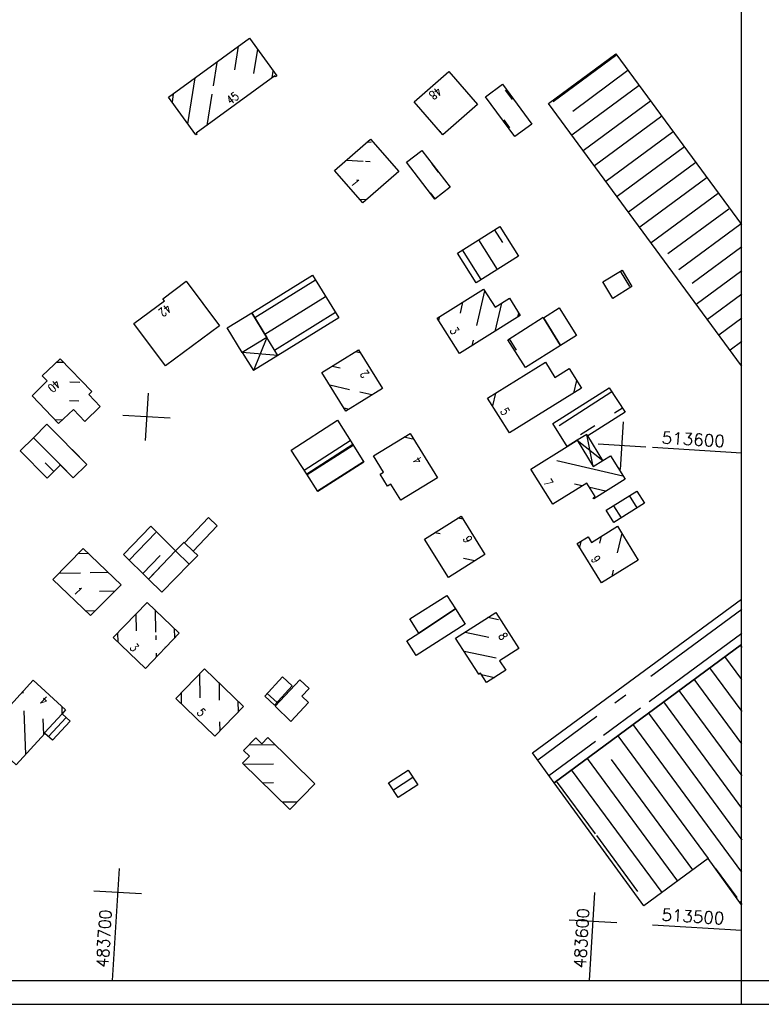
# Model space of a CAD drawing. Extents: x 4513427 to 4514562, y 5484516 to 5485110.
# Tile 12 of 15: x 4514225 to 4514381, y 5484516 to 5484723. Entities that reach past the tile are written whole.
import ezdxf

# ---------------------------------------------------------------- set-up
doc = ezdxf.new("R2010")
doc.units = 0
doc.header["$LTSCALE"] = 10
doc.header["$MEASUREMENT"] = 0
doc.linetypes.add('LT00', pattern=[0])
doc.layers.get('0').update_dxf_attribs({"linetype": 'LT00'})
for name, color, linetype in [('DFK_BEB_SCHR', 254, 'LT00'), ('DFK_BEBAUUNG', 250, 'LT00'), ('DFK_HAUS_NR', 250, 'Continuous'), ('RAHMEN', 250, 'Continuous'), ('V_RASTER', 250, 'LT00')]:
    doc.layers.add(name, color=color, linetype=linetype)
doc.styles.add('ROMANS', font='romans.shx')
doc.styles.get("Standard").update_dxf_attribs({"font": 'romans.shx', "width": 0.8})

# ---------------------------------------------------------------- blocks, each defined once
blk = doc.blocks.new('SYMB0001')
at = {"color": 0, "linetype": 'ByBlock'}
for p, q in [((-0.015712, 0), (0.010166, 0.012015)), ((0, -0.021257), (-0.015712, 0)), ((0.010166, 0.012015), (0, -0.021257))]:
    blk.add_line(p, q, dxfattribs=at)

msp = doc.modelspace()

# ---------------------------------------------------------------- linework, layer by layer
at = {"layer": 'DFK_BEB_SCHR'}
for p, q in [((4514270.33, 5484712.28), (4514271.11, 5484717.24)), ((4514275.06, 5484716.57), (4514274.26, 5484711.48)), ((4514350.47, 5484715.37), (4514337.11, 5484705.51)), ((4514266.52, 5484713.78), (4514265.75, 5484708.88)), ((4514278.17, 5484710.6), (4514278.39, 5484712)), ((4514341.24, 5484703.59), (4514352.84, 5484712.15)), ((4514260.45, 5484700.9), (4514261.97, 5484710.57)), ((4514355.21, 5484708.93), (4514341.09, 5484698.51)), ((4514257.39, 5484707.24), (4514257.12, 5484705.49)), ((4514265.47, 5484707.12), (4514264.45, 5484700.59)), ((4514328.58, 5484706.03), (4514327.13, 5484708.01)), ((4514343.46, 5484695.29), (4514357.59, 5484705.71)), ((4514326.75, 5484701.75), (4514328, 5484700.04)), ((4514359.96, 5484702.49), (4514345.83, 5484692.07)), ((4514313.35, 5484699.32), (4514313.58, 5484699.3)), ((4514348.2, 5484688.85), (4514362.33, 5484699.27)), ((4514298.95, 5484696.97), (4514298.01, 5484697.04)), ((4514364.71, 5484696.05), (4514350.58, 5484685.63)), ((4514293.75, 5484693.31), (4514297.26, 5484693.08)), ((4514297.73, 5484693.05), (4514298.71, 5484692.98)), ((4514313.06, 5484690.74), (4514311.7, 5484692.52)), ((4514352.95, 5484682.4), (4514367.08, 5484692.83)), ((4514369.45, 5484689.61), (4514355.32, 5484679.18)), ((4514311.33, 5484686.41), (4514312.33, 5484685.09)), ((4514357.69, 5484675.96), (4514371.76, 5484686.34)), ((4514296.5, 5484685.11), (4514297.96, 5484685.01)), ((4514374, 5484683.02), (4514361.23, 5484673.6)), ((4514363.52, 5484670.32), (4514376.57, 5484679.95)), ((4514326.54, 5484676.02), (4514324.85, 5484678.7)), ((4514321.47, 5484676.57), (4514325.39, 5484670.35)), ((4514322, 5484668.21), (4514318.08, 5484674.43)), ((4514376.75, 5484675.11), (4514366.3, 5484667.4)), ((4514353.23, 5484666.76), (4514351.3, 5484669.97)), ((4514367.17, 5484663.07), (4514376.75, 5484670.14)), ((4514287.25, 5484668.08), (4514274.49, 5484660.17)), ((4514321.09, 5484658.58), (4514322.77, 5484665.84)), ((4514276.58, 5484656.76), (4514289.36, 5484664.68)), ((4514318.11, 5484663.44), (4514317.58, 5484661.16)), ((4514349.95, 5484664.46), (4514349.97, 5484664.42)), ((4514376.75, 5484665.17), (4514369.54, 5484659.85)), ((4514326.27, 5484663.25), (4514324.91, 5484657.34)), ((4514291.47, 5484661.28), (4514278.66, 5484653.35)), ((4514313.12, 5484659.62), (4514313.31, 5484660.43)), ((4514329.72, 5484660.38), (4514329.9, 5484661.18)), ((4514371.91, 5484656.63), (4514376.75, 5484660.2)), ((4514320.11, 5484654.31), (4514320.38, 5484655.5)), ((4514329.46, 5484653.41), (4514327.95, 5484655.8)), ((4514376.75, 5484655.23), (4514374.28, 5484653.41)), ((4514296.55, 5484652.8), (4514295.62, 5484653.02)), ((4514234.44, 5484650.77), (4514232.81, 5484650.81)), ((4514290.76, 5484650.05), (4514292.41, 5484649.66)), ((4514376.65, 5484650.18), (4514376.75, 5484650.25)), ((4514342.06, 5484647.03), (4514341.44, 5484644.39)), ((4514235.66, 5484646.74), (4514237.78, 5484646.69)), ((4514294.38, 5484645.09), (4514290.22, 5484646.07)), ((4514237.54, 5484642.69), (4514235.63, 5484642.74)), ((4514299.08, 5484643.99), (4514296.55, 5484644.58)), ((4514325, 5484644.35), (4514324.38, 5484641.72)), ((4514349.46, 5484644.61), (4514338.43, 5484637.53)), ((4514293.2, 5484641.26), (4514294.27, 5484641.01)), ((4514350.03, 5484640.22), (4514351.66, 5484641.27)), ((4514232.53, 5484638.81), (4514234.15, 5484638.77)), ((4514292.38, 5484637.8), (4514292.37, 5484637.79)), ((4514342.9, 5484635.65), (4514345.85, 5484637.54)), ((4514307.61, 5484634.7), (4514305.83, 5484635.13)), ((4514230.65, 5484632.4), (4514236.4, 5484626.59)), ((4514239.24, 5484629.41), (4514236.16, 5484632.51)), ((4514284.86, 5484628.18), (4514294.52, 5484634.42)), ((4514295.16, 5484633.4), (4514285.5, 5484627.19)), ((4514230.48, 5484629.74), (4514232.32, 5484627.89)), ((4514287.67, 5484623.82), (4514297.29, 5484630.02)), ((4514337.94, 5484630.21), (4514351.75, 5484627.03)), ((4514343.22, 5484624.89), (4514341.64, 5484625.25)), ((4514348.15, 5484623.75), (4514344.8, 5484624.53)), ((4514354.77, 5484620.31), (4514353.17, 5484622.85)), ((4514349.78, 5484620.73), (4514351.38, 5484618.18)), ((4514318.24, 5484617.88), (4514317.11, 5484618.14)), ((4514253.72, 5484615.1), (4514248.14, 5484609.27)), ((4514312.31, 5484615.12), (4514313.43, 5484614.87)), ((4514346.94, 5484612.86), (4514347.29, 5484614.35)), ((4514351.53, 5484614.94), (4514350.58, 5484610.83)), ((4514342.92, 5484613.23), (4514342.64, 5484612.03)), ((4514239.56, 5484610.69), (4514237.43, 5484610.65)), ((4514251, 5484606.47), (4514254.66, 5484610.29)), ((4514320.67, 5484609.13), (4514318.3, 5484609.66)), ((4514254.5, 5484607.7), (4514252.21, 5484605.29)), ((4514354.22, 5484608.86), (4514354.25, 5484608.97)), ((4514233.37, 5484606.56), (4514237.94, 5484606.66)), ((4514239.91, 5484606.7), (4514243.63, 5484606.78)), ((4514349.74, 5484607.22), (4514349.42, 5484605.87)), ((4514245.11, 5484602.81), (4514241.87, 5484602.74)), ((4514238.95, 5484598.68), (4514241.07, 5484598.72)), ((4514249.67, 5484594.46), (4514249.57, 5484598.04)), ((4514253.55, 5484598.84), (4514253.67, 5484594.17)), ((4514317.62, 5484597.48), (4514317.55, 5484597.43)), ((4514325.69, 5484596.77), (4514323.44, 5484597.25)), ((4514376.75, 5484598.93), (4514357.65, 5484584.84)), ((4514245.68, 5484593.97), (4514245.73, 5484592.12)), ((4514253.69, 5484593.5), (4514253.72, 5484592.55)), ((4514257.71, 5484593.05), (4514257.66, 5484594.91)), ((4514318.64, 5484594.2), (4514323.62, 5484593.12)), ((4514357.3, 5484579.62), (4514376.75, 5484593.96)), ((4514376.43, 5484591.41), (4514376.75, 5484590.98)), ((4514253.79, 5484589.74), (4514253.81, 5484588.95)), ((4514325.15, 5484588.7), (4514318.44, 5484590.15)), ((4514376.75, 5484584.23), (4514373.21, 5484589.04)), ((4514263.03, 5484580.37), (4514262.96, 5484585.48)), ((4514321.5, 5484585.39), (4514321.58, 5484585.38)), ((4514322.1, 5484585.26), (4514324.81, 5484584.68)), ((4514369.99, 5484586.66), (4514376.75, 5484577.49)), ((4514266.99, 5484583.58), (4514267.04, 5484579.92)), ((4514376.75, 5484570.75), (4514366.77, 5484584.29)), ((4514225.82, 5484581.71), (4514225.83, 5484581.38)), ((4514259.02, 5484581.4), (4514259.05, 5484579.19)), ((4514277.1, 5484581.28), (4514279.17, 5484579.38)), ((4514352.38, 5484580.96), (4514350.1, 5484579.27)), ((4514363.55, 5484581.91), (4514376.75, 5484564)), ((4514271.07, 5484577.45), (4514271.04, 5484579.65)), ((4514376.75, 5484557.26), (4514360.34, 5484579.54)), ((4514225.99, 5484577.63), (4514226.38, 5484568.48)), ((4514233.96, 5484578.59), (4514234.02, 5484577.04)), ((4514347.72, 5484572.55), (4514355.48, 5484578.27)), ((4514357.12, 5484577.16), (4514376.75, 5484550.51)), ((4514230.2, 5484572.66), (4514230.06, 5484575.99)), ((4514231.19, 5484572.26), (4514234.89, 5484576.28)), ((4514267.1, 5484575.32), (4514267.13, 5484573.39)), ((4514346.32, 5484576.49), (4514333.89, 5484567.31)), ((4514376.75, 5484543.77), (4514353.9, 5484574.79)), ((4514278.65, 5484570.52), (4514273.23, 5484570.47)), ((4514336.24, 5484564.08), (4514346, 5484571.28)), ((4514350.68, 5484572.41), (4514369.65, 5484546.66)), ((4514272.17, 5484566.46), (4514278.41, 5484566.52)), ((4514344.24, 5484567.67), (4514363.21, 5484541.92)), ((4514366.43, 5484544.29), (4514349.38, 5484567.44)), ((4514359.99, 5484539.55), (4514341.02, 5484565.29)), ((4514278.41, 5484562.52), (4514276.21, 5484562.5)), ((4514307.69, 5484563.65), (4514303.59, 5484561.03)), ((4514337.8, 5484562.92), (4514345.97, 5484551.83)), ((4514280.26, 5484558.53), (4514283.39, 5484558.56)), ((4514346.2, 5484551.51), (4514354.87, 5484539.74)), ((4514371.13, 5484544.65), (4514375.68, 5484538.48)), ((4514376.32, 5484537.6), (4514376.75, 5484537.02))]:
    msp.add_line(p, q, dxfattribs=at)
at = {"layer": 'DFK_BEBAUUNG'}
for p, q in [((4514277.02, 5484656.03), (4514274.23, 5484649.11)), ((4514279.33, 5484652.27), (4514271.88, 5484652.9)), ((4514271.88, 5484652.9), (4514274.23, 5484649.11)), ((4514279.33, 5484652.27), (4514274.23, 5484649.11)), ((4514342.15, 5484634.47), (4514347.58, 5484630.23)), ((4514345.56, 5484628.98), (4514344.22, 5484635.71)), ((4514347.58, 5484630.23), (4514344.43, 5484635.37))]:
    msp.add_line(p, q, dxfattribs=at)
for points in [[(4514262.37, 5484698.76), (4514262.13, 5484698.59), (4514256.38, 5484706.5), (4514273.37, 5484718.88), (4514279.13, 5484710.99), (4514278.83, 5484710.78), (4514278.68, 5484710.97), (4514262.22, 5484698.96), (4514262.37, 5484698.76)], [(4514376.7, 5484650.12), (4514336.19, 5484705.18), (4514350.31, 5484715.59), (4514376.7, 5484679.78)], [(4514313.97, 5484698.62), (4514307.93, 5484705.53), (4514315.24, 5484711.88), (4514321.24, 5484704.95), (4514313.97, 5484698.62)], [(4514329.08, 5484698.23), (4514322.96, 5484706.6), (4514326.5, 5484709.21), (4514332.64, 5484700.81), (4514329.08, 5484698.23)], [(4514297.18, 5484684.33), (4514291.24, 5484691.12), (4514298.8, 5484697.72), (4514304.74, 5484690.9), (4514297.18, 5484684.33)], [(4514312.31, 5484685.07), (4514306.37, 5484692.88), (4514309.55, 5484695.33), (4514315.49, 5484687.59), (4514312.31, 5484685.07)], [(4514320.94, 5484667.54), (4514317.02, 5484673.76), (4514325.91, 5484679.36), (4514329.83, 5484673.15), (4514320.94, 5484667.54)], [(4514351.62, 5484670.16), (4514353.68, 5484666.74), (4514349.65, 5484664.22), (4514347.55, 5484667.71), (4514351.62, 5484670.16)], [(4514249.12, 5484659.01), (4514255.51, 5484663.77), (4514255.2, 5484664.17), (4514260.11, 5484667.85), (4514267.1, 5484658.52), (4514255.76, 5484650.11), (4514249.12, 5484659.01)], [(4514292.13, 5484660.2), (4514279.33, 5484652.27), (4514277.02, 5484656.03), (4514273.85, 5484661.21), (4514286.59, 5484669.16), (4514292.13, 5484660.2)], [(4514324.93, 5484662.4), (4514327.95, 5484664.29), (4514330.21, 5484660.69), (4514317.5, 5484652.67), (4514312.81, 5484660.11), (4514322.53, 5484666.22), (4514324.93, 5484662.4)], [(4514338.71, 5484654.35), (4514335.09, 5484660.21), (4514338.43, 5484662.25), (4514342.07, 5484656.44), (4514338.71, 5484654.35)], [(4514273.85, 5484661.21), (4514277.02, 5484656.03), (4514271.88, 5484652.9), (4514268.69, 5484658.06), (4514273.85, 5484661.21)], [(4514331.33, 5484649.74), (4514327.62, 5484655.59), (4514335.02, 5484660.33), (4514335.09, 5484660.21), (4514338.71, 5484654.35), (4514331.33, 5484649.74)], [(4514293.61, 5484640.6), (4514288.58, 5484648.71), (4514296.29, 5484653.43), (4514301.28, 5484645.36), (4514293.61, 5484640.6)], [(4514233.32, 5484637.98), (4514227.76, 5484643.83), (4514230.9, 5484646.93), (4514229.87, 5484647.99), (4514233.63, 5484651.6), (4514240.29, 5484644.7), (4514239.64, 5484644.07), (4514242.07, 5484641.55), (4514238.85, 5484638.44), (4514236.42, 5484640.96), (4514233.32, 5484637.98)], [(4514343.08, 5484645.41), (4514327.96, 5484636.02), (4514323.36, 5484643.33), (4514335.5, 5484650.9), (4514337.52, 5484647.66), (4514340.5, 5484649.52), (4514343.08, 5484645.41)], [(4514342.15, 5484634.47), (4514340.1, 5484633.16), (4514337.08, 5484637.98), (4514348.87, 5484645.5), (4514352.27, 5484640.35), (4514344.43, 5484635.37), (4514344.22, 5484635.71), (4514342.15, 5484634.47)], [(4514282.14, 5484632.41), (4514291.83, 5484638.67), (4514295.07, 5484633.55), (4514285.41, 5484627.33), (4514282.14, 5484632.41)], [(4514236.39, 5484626.58), (4514233.72, 5484629.28), (4514228.05, 5484635.01), (4514230.87, 5484637.84), (4514239.24, 5484629.41), (4514236.39, 5484626.58)], [(4514228.05, 5484635.01), (4514233.72, 5484629.28), (4514230.92, 5484626.49), (4514225.26, 5484632.22), (4514228.05, 5484635.01)], [(4514305.16, 5484621.86), (4514303.06, 5484625.28), (4514302.33, 5484624.84), (4514300.8, 5484627.34), (4514301.5, 5484627.77), (4514299.4, 5484631.19), (4514307.11, 5484635.92), (4514312.88, 5484626.61), (4514305.16, 5484621.86)], [(4514337.07, 5484621.08), (4514332.47, 5484628.42), (4514340.1, 5484633.16), (4514342.15, 5484634.47), (4514345.56, 5484628.98), (4514347.58, 5484630.23), (4514349.16, 5484631.21), (4514352.22, 5484626.28), (4514345.64, 5484622.2), (4514345.53, 5484622.4), (4514345.97, 5484622.65), (4514344.2, 5484625.49), (4514337.07, 5484621.08)], [(4514285.41, 5484627.33), (4514295.07, 5484633.55), (4514297.38, 5484629.88), (4514287.76, 5484623.68), (4514285.41, 5484627.33)], [(4514354.68, 5484623.8), (4514356.28, 5484621.26), (4514349.87, 5484617.23), (4514348.27, 5484619.78), (4514354.68, 5484623.8)], [(4514261.57, 5484611.21), (4514259.76, 5484612.97), (4514264.77, 5484618.27), (4514266.61, 5484616.49), (4514261.57, 5484611.21)], [(4514315.19, 5484605.67), (4514310.1, 5484613.73), (4514317.81, 5484618.57), (4514322.82, 5484610.48), (4514315.19, 5484605.67)], [(4514246.93, 5484610.46), (4514252.65, 5484616.42), (4514257.86, 5484611.25), (4514252.21, 5484605.29), (4514246.93, 5484610.46)], [(4514354.96, 5484609.32), (4514347.3, 5484604.54), (4514342.18, 5484612.77), (4514344.47, 5484614.19), (4514345.18, 5484613.04), (4514350.62, 5484616.43), (4514351.88, 5484614.36), (4514354.96, 5484609.32)], [(4514240.01, 5484597.66), (4514232.08, 5484605.25), (4514238.49, 5484611.72), (4514246.41, 5484604.12), (4514240.01, 5484597.66)], [(4514260.75, 5484608.47), (4514257.86, 5484611.25), (4514259.64, 5484613.09), (4514259.76, 5484612.97), (4514261.57, 5484611.21), (4514262.53, 5484610.29), (4514260.75, 5484608.47)], [(4514252.21, 5484605.29), (4514257.86, 5484611.25), (4514260.75, 5484608.47), (4514254.98, 5484602.57), (4514252.21, 5484605.29)], [(4514316.6, 5484599.08), (4514308.97, 5484594), (4514307.06, 5484596.97), (4514314.79, 5484601.91), (4514316.6, 5484599.08)], [(4514258.6, 5484594), (4514251.53, 5484586.54), (4514244.78, 5484593.03), (4514251.87, 5484600.44), (4514258.6, 5484594)], [(4514376.7, 5484591.61), (4514337.34, 5484562.57), (4514332.79, 5484568.82), (4514376.7, 5484601.12)], [(4514318.65, 5484595.88), (4514308.4, 5484589.26), (4514306.41, 5484592.35), (4514308.97, 5484594), (4514316.6, 5484599.08), (4514318.65, 5484595.88)], [(4514321.53, 5484585.35), (4514316.65, 5484592.93), (4514325.11, 5484598.31), (4514329.94, 5484590.77), (4514325.89, 5484588.16), (4514327.17, 5484586.2), (4514323.16, 5484583.61), (4514321.9, 5484585.58), (4514321.53, 5484585.35)], [(4514376.7, 5484536.96), (4514369.67, 5484546.67), (4514356.17, 5484536.74), (4514337.34, 5484562.57), (4514376.7, 5484591.61)], [(4514272.16, 5484578.57), (4514266.11, 5484572.34), (4514257.93, 5484580.28), (4514263.96, 5484586.51), (4514272.16, 5484578.57)], [(4514234.04, 5484577.06), (4514230.33, 5484573.02), (4514230.44, 5484572.91), (4514224.43, 5484566.36), (4514217.42, 5484572.78), (4514223.09, 5484578.97), (4514223.2, 5484578.86), (4514227.98, 5484584.07), (4514234.76, 5484577.85), (4514234.04, 5484577.06)], [(4514278.66, 5484578.82), (4514276.59, 5484580.72), (4514280.28, 5484584.79), (4514282.36, 5484582.9), (4514278.66, 5484578.82)], [(4514282.05, 5484575.44), (4514278.8, 5484578.67), (4514283.98, 5484584.18), (4514285.9, 5484582.36), (4514284.37, 5484580.76), (4514285.78, 5484579.41), (4514282.05, 5484575.44)], [(4514230.33, 5484573.02), (4514234.04, 5484577.06), (4514235.74, 5484575.51), (4514232.05, 5484571.5), (4514230.44, 5484572.91), (4514230.33, 5484573.02)], [(4514274.71, 5484571.98), (4514275.95, 5484570.76), (4514277.25, 5484572.07), (4514287.11, 5484562.36), (4514281.84, 5484556.98), (4514271.94, 5484566.69), (4514273.36, 5484568.12), (4514272.12, 5484569.35), (4514274.71, 5484571.98)], [(4514308.7, 5484562.1), (4514304.59, 5484559.49), (4514302.59, 5484562.56), (4514306.69, 5484565.19), (4514308.7, 5484562.1)]]:
    msp.add_lwpolyline(points, dxfattribs=at)
at = {"layer": 'RAHMEN'}
msp.add_line((4514376.7, 5484516.05), (4514376.7, 5484521.05), dxfattribs=at)
for points in [[(4513426.7, 5484516.05), (4514561.7, 5484516.05), (4514561.7, 5485110.05), (4513426.7, 5485110.05), (4513426.7, 5484516.05)], [(4513451.7, 5484521.05), (4514376.7, 5484521.05), (4514376.7, 5485105.05), (4513451.7, 5485105.05), (4513451.7, 5484521.05)]]:
    msp.add_lwpolyline(points, dxfattribs=at)
at = {"layer": 'RAHMEN', "flags": 128}
msp.add_lwpolyline([(4514376.7, 5484521.05), (4514556.7, 5484521.05), (4514556.7, 5485105.05), (4514376.7, 5485105.05)], dxfattribs=at)
at = {"layer": 'V_RASTER'}
for p, q in [((4514252.08, 5484644.39), (4514251.47, 5484634.41)), ((4514256.76, 5484639.09), (4514246.78, 5484639.7)), ((4514351.28, 5484628.33), (4514351.89, 5484638.31)), ((4514356.58, 5484633.01), (4514346.6, 5484633.62)), ((4514376.7, 5484631.79), (4514358.02, 5484632.93)), ((4514246, 5484544.57), (4514244.56, 5484521.05)), ((4514240.7, 5484539.89), (4514250.68, 5484539.28)), ((4514344.75, 5484521.05), (4514345.87, 5484539.51)), ((4514340.51, 5484533.81), (4514350.5, 5484533.2)), ((4514358.02, 5484532.74), (4514376.7, 5484531.6))]:
    msp.add_line(p, q, dxfattribs=at)

# ---------------------------------------------------------------- block references
at = {"layer": 'DFK_BEBAUUNG', "rotation": 318.3574599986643}
msp.add_blockref('SYMB0001', (4514255.65, 5484590.95), dxfattribs=at)

# ---------------------------------------------------------------- texts
at = {"layer": 'DFK_HAUS_NR', "style": 'ROMANS', "width": 0.8}
for s, rotation, p in [('45', 36.6146, (4514269.4, 5484704.86)), ('48', 218.5074, (4514312.82, 5484708.79)), ('1', 309.5441, (4514294.51, 5484688.47)), ('42', 219.5714, (4514256.03, 5484663.22)), ('3', 303.8035, (4514315.33, 5484657.49)), ('2', 127.114, (4514298.64, 5484648.42)), ('40', 222.4398, (4514232.67, 5484647.35)), ('5', 302.1351, (4514325.93, 5484640.56)), ('4', 118.9836, (4514309.74, 5484630.13)), ('7', 302.0206, (4514335.04, 5484625.63)), ('6', 118.5203, (4514320.29, 5484613.56)), ('9', 301.8916, (4514345.02, 5484609.54)), ('1', 313.249, (4514236.31, 5484602.65)), ('8', 300.2021, (4514325.54, 5484593.4)), ('3', 308.97, (4514248.11, 5484590.89)), ('4', 137.4266, (4514231.34, 5484580.04)), ('5', 311.9942, (4514262.21, 5484577.21))]:
    msp.add_text(s, height=1.8, rotation=rotation, dxfattribs=at).set_placement(p)
at = {"layer": 'V_RASTER'}
for s, rotation, width, p in [(' 513600', 356.5148, 1.033, (4514358.08, 5484633.92)), (' 513500', 356.5148, 1.025, (4514358.08, 5484533.74)), (' 483700', 86.5148, 0.944, (4514243.62, 5484522.1)), (' 483600', 86.5148, 0.976, (4514343.86, 5484521.91))]:
    msp.add_text(s, height=2.5, rotation=rotation, dxfattribs=dict(at, width=width)).set_placement(p)

doc.saveas('drawing.dxf')
